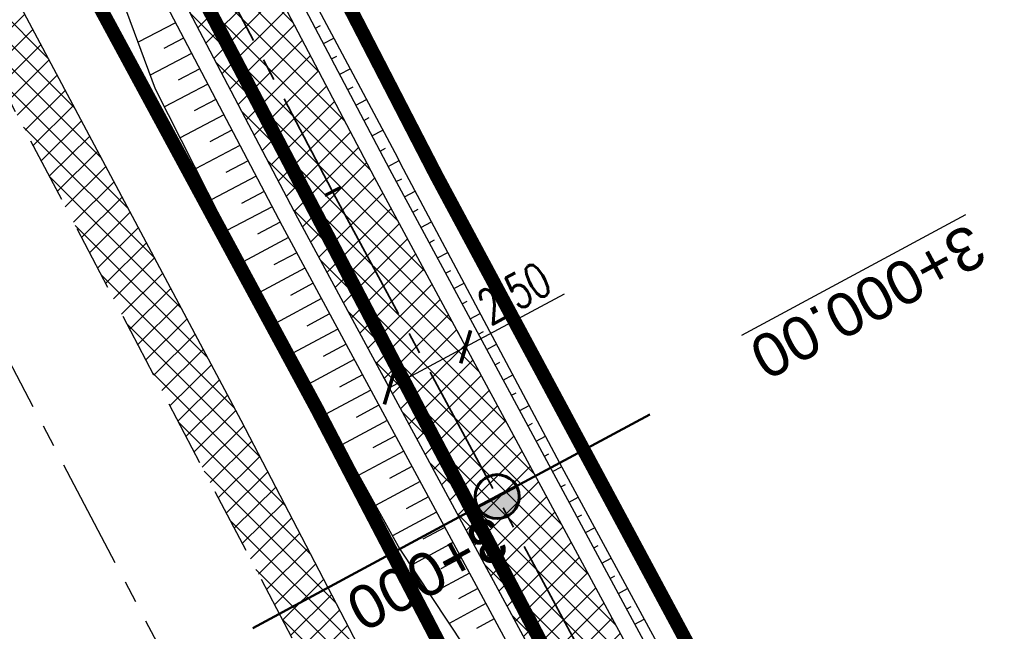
# Model space of a CAD drawing. Header units: metres. Extents: x 7529682 to 7533711, y 5721195 to 5727842.
# Tile 44 of 232: x 7531101 to 7531129, y 5725145 to 5725163. Entities that reach past the tile are written whole.
import ezdxf

# ---------------------------------------------------------------- set-up
doc = ezdxf.new("R2010")
doc.units = ezdxf.units.M
doc.header["$PDMODE"] = 1
doc.header["$PDSIZE"] = 0.3
for name, pattern in [('817-dzialki-09-05-04$0$HIDDEN', [0.375, 0.25, -0.125]), ('ACAD_ISO05W100', [33, 24, -3, 0, -3, 0, -3]), ('CENTER', [50.800000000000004, 31.75, -6.35, 6.35, -6.35]), ('CENTER2', [28.575000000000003, 19.05, -3.175, 3.175, -3.175]), ('HIDDEN', [9.524999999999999, 6.35, -3.175])]:
    doc.linetypes.add(name, pattern=pattern)
for name, color, linetype in [('C-DROGI-SYTUACJA', 7, 'Continuous'), ('C-DROGI-SYTUACJA-ETYKIETY', 7, 'Continuous'), ('D-hatch-pobocza', 131, 'Continuous'), ('D-pobocza', 60, 'Continuous'), ('D-rowy', 160, 'Continuous'), ('D-skarpa', 2, 'Continuous'), ('D-skarpa-kreskowanie', 2, 'Continuous'), ('D-wymiary', 1, 'Continuous')]:
    doc.layers.add(name, color=color, linetype=linetype)
for name, color, linetype, lineweight, true_color in [('D-hatch-ciag-pieszo-rowerowy', 7, 'Continuous', 13, 0xff9f80), ('D-LR-etap-III', 7, '817-dzialki-09-05-04$0$HIDDEN', 50, 0x00008f), ('D-przekroje-pop', 7, 'Continuous', 50, 0x000099)]:
    doc.layers.add(name, color=color, linetype=linetype, lineweight=lineweight, true_color=true_color)
for name, color, linetype, lineweight in [('D-krawędzie', 3, 'Continuous', 30), ('D-obrzeża', 2, 'Continuous', 30), ('D-oś', 10, 'CENTER', 30), ('D-pas-drogowy', 7, 'ACAD_ISO05W100', 50)]:
    doc.layers.add(name, color=color, linetype=linetype, lineweight=lineweight)
doc.layers.add('poprzeczki', color=7, linetype='Continuous', true_color=0x0000c7)
doc.styles.add('DIMTEXT', font='simplex.shx', dxfattribs={"width": 0.7})
doc.styles.get("Standard").update_dxf_attribs({"font": 'arial.ttf'})
doc.dimstyles.new('500', dxfattribs={"dimtxt": 1, "dimasz": 0.6999999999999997, "dimexe": 0.2, "dimexo": 0.5, "dimgap": 0.2, "dimtad": 1, "dimrnd": 0.005, "dimzin": 0, "dimdsep": 46, "dimtxsty": 'DIMTEXT', "dimblk": 'ARCHTICK', "dimcen": 0, "dimclrd": 256, "dimclre": 256, "dimclrt": 2, "dimadec": 5, "dimazin": 0, "dimtfac": 1, "dimtofl": 0, "dimtmove": 0, "dimatfit": 3, "dimfxl": 1, "dimtolj": 1, "dimtzin": 0, "dimlwd": -1, "dimlwe": -1, "dimarcsym": 0})
pattern_1 = [(45, (0, 0), (-0.3367596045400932, 0.3367596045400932), []), (135, (0, 0), (-0.3367596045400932, -0.3367596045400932), [])]

# ---------------------------------------------------------------- blocks, each defined once
blk = doc.blocks.new('_ArchTick')
at = {"color": 0, "linetype": 'ByBlock', "const_width": 0.15}
blk.add_lwpolyline([(-0.5, -0.5), (0.5, 0.5)], dxfattribs=at)
blk = doc.blocks.new('*D100')
at = {"layer": 'D-wymiary', "linetype": 'ByBlock', "transparency": 16777216}
for p, q in [((7531113.860424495, 5725153.518513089), (7531116.706695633, 5725155.052522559)), ((7531113.623206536, 5725153.95865811), (7531113.765537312, 5725153.694571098)), ((7531111.659816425, 5725152.332486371), (7531113.860424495, 5725153.518513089)), ((7531111.422598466, 5725152.772631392), (7531111.564929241, 5725152.50854438))]:
    blk.add_line(p, q, dxfattribs=at)
at = {"layer": 'Defpoints', "color": 0, "linetype": 'ByBlock', "transparency": 16777216}
for p in [(7531113.860424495, 5725153.518513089), (7531113.860424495, 5725153.518513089), (7531111.659816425, 5725152.332486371)]:
    blk.add_point(p, dxfattribs=at)
at = {"layer": 'D-wymiary', "linetype": 'ByBlock', "transparency": 16777216, "xscale": 0.6999999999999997, "yscale": 0.6999999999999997, "zscale": 0.6999999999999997}
for p, rotation in [((7531113.860424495, 5725153.518513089), 28.3226290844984), ((7531111.659816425, 5725152.332486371), 208.3226290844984)]:
    blk.add_blockref('_ArchTick', p, dxfattribs=dict(at, rotation=rotation))
at = {"layer": 'D-wymiary', "color": 2, "linetype": 'ByBlock', "transparency": 16777216, "insert": (7531115.259556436, 5725155.067773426), "char_height": 1, "attachment_point": 5, "rotation": 28.3226290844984, "style": 'DIMTEXT'}
blk.add_mtext('\\A1;2.50', dxfattribs=at)
blk = doc.blocks.new('kilometraz')
at = {"linetype": 'ByBlock', "lineweight": -2}
blk.add_hatch(color=0, dxfattribs=at).paths.add_polyline_path([(0, -0.28125, 0.4142135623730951), (0.28125, 0, 0.4142135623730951), (0, 0.28125)])
at = {"color": 0, "linetype": 'ByBlock', "lineweight": -2}
blk.add_line((0, 0.28125), (0, -0.28125), dxfattribs=at)
blk.add_circle((0, 0), 0.28125, dxfattribs=at)
blk = doc.blocks.new('AeccTickLine')
at = {"color": 0, "linetype": 'ByBlock', "lineweight": -2}
blk.add_line((0, 1), (-3.673819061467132e-16, -1), dxfattribs=at)

msp = doc.modelspace()

# ---------------------------------------------------------------- hatches: boundary and pattern name
at = {"layer": 'D-hatch-ciag-pieszo-rowerowy'}
h = msp.add_hatch(dxfattribs=at)
h.set_pattern_fill('ANSI37', color=256, scale=0.15, style=0)
h.set_pattern_definition(pattern_1)
h.paths.add_polyline_path([(7531088.489882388, 5725201.739558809), (7531081.736511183, 5725214.57620248), (7531080.589703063, 5725214.071305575), (7531087.383313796, 5725201.158175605), (7531110.121662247, 5725157.821038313), (7531118.164896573, 5725142.89718586), (7531119.253251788, 5725143.512415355), (7531111.228553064, 5725158.401807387)])
h.paths.add_polyline_path([(7531087.383313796, 5725201.158175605), (7531080.589703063, 5725214.071305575), (7531079.442894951, 5725213.566408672), (7531086.276745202, 5725200.576792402), (7531109.014771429, 5725157.240269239), (7531117.076540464, 5725142.281955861), (7531118.164896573, 5725142.89718586), (7531110.121662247, 5725157.821038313)])
at = {"layer": 'D-hatch-pobocza'}
h = msp.add_hatch(dxfattribs=at)
h.set_pattern_fill('ANSI37', color=256, scale=0.15, style=0)
h.set_pattern_definition(pattern_1)
h.paths.add_polyline_path([(7531057.009999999, 5725246.72), (7531044.19, 5725271.11), (7531030.969999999, 5725296.42), (7531019.37, 5725318.31), (7531007.54, 5725340.71), (7530994.469999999, 5725365.47), (7530982.58, 5725387.65), (7530971.809999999, 5725408.22), (7530959.96, 5725430.76), (7530944.54, 5725460.14), (7530935.92, 5725477.07), (7530923.099999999, 5725500.31), (7530908, 5725529.49), (7530889.658288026, 5725563.375066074), (7530889.585888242, 5725561.256865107), (7530918.171722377, 5725507.178125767), (7530950.162943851, 5725446.305402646), (7530993.419108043, 5725364.264712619), (7531022.766433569, 5725308.719304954), (7531053.80955549, 5725249.872416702), (7531081.165622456, 5725197.874670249), (7531103.902359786, 5725154.540603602), (7531128.123220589, 5725108.448161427), (7531149.321390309, 5725068.209396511), (7531151.44, 5725067.36), (7531152.004139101, 5725067.286014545), (7531141.2, 5725086.69), (7531129.87, 5725108.78), (7531118.46, 5725130.11), (7531107.389999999, 5725151.39), (7531095.36, 5725174.01), (7531083.61, 5725196.49), (7531071.559999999, 5725218.8)])

# ---------------------------------------------------------------- linework, layer by layer
at = {"layer": 'C-DROGI-SYTUACJA', "color": 10, "linetype": 'CENTER2', "lineweight": 35, "ltscale": 0.2}
msp.add_lwpolyline([(7531035.213067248, 5725301.103738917), (7531059.943841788, 5725254.222853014, -0.00440054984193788), (7531062.366458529, 5725249.530815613), (7531071.708538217, 5725231.039993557, 0.004122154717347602), (7531073.975449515, 5725226.643517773), (7531073.975449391, 5725226.643518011), (7531087.383313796, 5725201.158175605), (7531110.121662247, 5725157.821038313), (7531131.457307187, 5725118.233727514, -0.008978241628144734), (7531136.397298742, 5725108.660093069), (7531146.082702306, 5725089.032917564, 0.07525174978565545), (7531151.216595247, 5725081.66595927), (7531154.313313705, 5725078.4002911, -0.06893621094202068), (7531156.868938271, 5725074.829562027)], format="xyb", dxfattribs=at)
at = {"layer": 'D-krawędzie', "linetype": 'HIDDEN', "ltscale": 0.3, "flags": 128}
msp.add_lwpolyline([(7530572.009999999, 5726166.06), (7530620.380949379, 5726072.761487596), (7530641.555222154, 5726032.007915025), (7530660.960861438, 5725995.070069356), (7530689.128213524, 5725941.540167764), (7530707.335918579, 5725907.031820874), (7530725.255781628, 5725873.092686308), (7530743.969545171, 5725837.653904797), (7530770.526708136, 5725787.119408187), (7530787.864146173, 5725754.266918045), (7530809.897571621, 5725712.541613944), (7530824.739035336, 5725684.389287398), (7530840.856259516, 5725653.693092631), (7530860.675070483, 5725616.154465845), (7530865.283000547, 5725607.394015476), (7530878.050274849, 5725583.079962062), (7530918.171722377, 5725507.178125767), (7530950.162943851, 5725446.305402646), (7530993.419108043, 5725364.264712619), (7531022.766433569, 5725308.719304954), (7531053.80955549, 5725249.872416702), (7531081.165622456, 5725197.874670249), (7531103.902359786, 5725154.540603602), (7531128.123220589, 5725108.448161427), (7531149.3, 5725068.249999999), (7531167.380094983, 5725033.766927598), (7531197.164745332, 5724976.987689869), (7531228.151004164, 5724918.034426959), (7531253.152837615, 5724870.491119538), (7531286.7961686, 5724806.653565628), (7531306.739858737, 5724768.664832), (7531335.094443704, 5724714.652299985), (7531357.3191504, 5724672.438740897), (7531373.644908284, 5724641.454376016), (7531392.161870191, 5724605.998675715), (7531418.480331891, 5724555.852756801), (7531439.726902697, 5724515.582472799), (7531468.399107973, 5724461.077223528), (7531491.782023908, 5724416.527754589), (7531531.990296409, 5724339.832565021), (7531557.226635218, 5724291.658956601), (7531569.851546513, 5724267.577443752), (7531591.375556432, 5724226.547822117), (7531610.003879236, 5724191.103071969), (7531616.882991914, 5724177.998849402), (7531629.984986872, 5724153.025496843), (7531641.006768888, 5724132.021778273), (7531664.906257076, 5724087.616922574), (7531677.64401952, 5724064.785715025), (7531683.112433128, 5724054.988140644), (7531686.752875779, 5724048.180044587), (7531695.447538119, 5724031.696667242), (7531703.748818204, 5724015.917210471), (7531709.214143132, 5724005.513965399), (7531719.388607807, 5723986.14687362), (7531726.295217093, 5723973.000144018), (7531732.740794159, 5723960.735633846), (7531735.13, 5723956.19)], dxfattribs=at)
at = {"layer": 'D-LR-etap-III', "ltscale": 10, "flags": 128}
msp.add_lwpolyline([(7531750.474471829, 5723895.103125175, 0.4, 0.4, 0), (7531750.505, 5723895.13, 0.4, 0.4, 0), (7531682.71, 5724022.92, 0.4, 0.4, 0), (7531619.177023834, 5724147.203692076, 0.4, 0.4, 0), (7531592.308960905, 5724198.48863389, 0.4, 0.4, 0), (7531553.263875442, 5724272.918564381, 0.4, 0.4, 0), (7531504.019999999, 5724366.79, 0.4, 0.4, 0), (7531482.09, 5724407.62, 0.4, 0.4, 0), (7531412.350402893, 5724541.182759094, 0.4, 0.4, 0), (7531388.463669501, 5724586.929768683, 0.4, 0.4, 0), (7531345.12, 5724669.94, 0.4, 0.4, 0), (7531127.66, 5725081.67, 0.4, 0.4, 0), (7531059.253139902, 5725211.040795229, 0.4, 0.4, 0), (7531008.007244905, 5725307.953830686, 0.4, 0.4, 0), (7530964.181635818, 5725390.835555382, 0.4, 0.4, 0), (7530914.557354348, 5725484.683561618, 0.4, 0.4, 0), (7530865.243241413, 5725577.493975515, 0.4, 0.4, 0), (7530840.085257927, 5725624.058651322, 0.4, 0.4, 0), (7530802.559525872, 5725694.924584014, 0.4, 0.4, 0), (7530755.54, 5725787.51, 0.4, 0.4, 0), (7530708.717810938, 5725876.303221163, 0.4, 0.4, 0), (7530695.12, 5725902.09, 0.4, 0.4, 0), (7530642.91397006, 5726001.07839487, 0.4, 0.4, 0), (7530634.934723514, 5726016.146615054, 0.4, 0.4, 0), (7530610.820000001, 5726061.929999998, 0.4, 0.4, 0), (7530610.820000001, 5726061.929999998, 0.4, 0.4, 0), (7530607.21, 5726063.51, 0.4, 0.4, 0), (7530597.42, 5726080.68, 0.4, 0.4, 0), (7530591.16, 5726088.44, 0.4, 0.4, 0), (7530581.28, 5726107.21, 0.4, 0.4, 0), (7530571.29, 5726130.56, 0.4, 0.4, 0), (7530549.554994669, 5726171.527317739, 0.4, 0.4, 0), (7530531.014309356, 5726206.473807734, 0.4, 0.4, 0), (7530516.461208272, 5726236.016618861, 0.4, 0.4, 0), (7530500.798929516, 5726266.141265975, 0.4, 0.4, 0), (7530491.349999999, 5726283.94, 0.4, 0.4, 0), (7530482.4, 5726303.41, 0.4, 0.4, 0), (7530482.4, 5726303.41, 0.4, 0.4, 0), (7530450.41, 5726357.28, 0.4, 0.4, 0), (7530397.759396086, 5726458.499907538, 0.4, 0.4, 0), (7530334.707815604, 5726583.664702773, 0.4, 0.4, 0), (7530303.939274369, 5726645.167943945, 0.4, 0.4, 0), (7530300.509779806, 5726651.777515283, 0.4, 0.4, 0), (7530289.213532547, 5726671.966724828, 0.4, 0.4, 0), (7530281.54, 5726685.57, 0.4, 0.4, 0), (7530261.37085633, 5726724.163374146, 0.4, 0.4, 0), (7530254.03, 5726738.21, 0.4, 0.4, 0), (7530197.219999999, 5726845.06, 0.4, 0.4, 0), (7530194.71, 5726849.15, 0.4, 0.4, 0), (7530195.92, 5726850.75, 0.4, 0.4, 0), (7530170.546669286, 5726892.961489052, 0.4, 0.4, 0), (7530143.174718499, 5726945.065838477, 0.4, 0.4, 0), (7530105.059999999, 5727018.32, 0.4, 0.4, 0), (7530100.059999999, 5727027.16, 0.4, 0.4, 0), (7530062.318670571, 5727099.625398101, 0.4, 0.4, 0), (7530015.378537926, 5727189.420463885, 0.4, 0.4, 0), (7529983.207960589, 5727250.206596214, 0.4, 0.4, 0), (7529953.284293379, 5727306.74720398, 0.4, 0.4, 0), (7529900.67053443, 5727406.15903814, 0.4, 0.4, 0), (7529890.630239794, 5727425.131178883, 0.4, 0.4, 0), (7529875.155383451, 5727454.426350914, 0.4, 0.4, 0), (7529857.560096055, 5727487.787346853, 0.4, 0.4, 0), (7529835.194401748, 5727530.19312405, 0.4, 0.4, 0), (7529811.740544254, 5727574.662079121, 0.4, 0.4, 0), (7529792.101859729, 5727611.922638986, 0.4, 0.4, 0), (7529768.066117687, 5727657.469613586, 0.4, 0.4, 0), (7529755.210566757, 5727682.131373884, 0.4, 0.4, 0), (7529753.309999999, 5727681.13, 0.4, 0.4, 0), (7529739.21, 5727707.77, 0.4, 0.4, 0), (7529735.394745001, 5727711.251990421, 0.4, 0.4, 0), (7529725.42, 5727730.2, 0.4, 0.4, 0), (7529723.55, 5727729.88, 0.4, 0.4, 0), (7529695.566668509, 5727782.932080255, 0.4, 0.4, 0), (7529717.67971874, 5727794.024357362, 0.4, 0.4, 0), (7529736.274870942, 5727758.647400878, 0.4, 0.4, 0), (7529736.274870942, 5727758.647400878, 0.4, 0.4, 0), (7529744.511003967, 5727750.406106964, 0.4, 0.4, 0), (7529744.511003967, 5727750.406106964, 0.4, 0.4, 0), (7529750.282568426, 5727738.549848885, 0.4, 0.4, 0), (7529777.108510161, 5727687.569424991, 0.4, 0.4, 0), (7529796.51537536, 5727651.329932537, 0.4, 0.4, 0), (7529814.937945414, 5727616.793170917, 0.4, 0.4, 0), (7529839.006722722, 5727572.303976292, 0.4, 0.4, 0), (7529860.617626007, 5727532.509108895, 0.4, 0.4, 0), (7529882.348967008, 5727491.504261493, 0.4, 0.4, 0), (7529904.865139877, 5727449.096370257, 0.4, 0.4, 0), (7529920.747384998, 5727418.884773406, 0.4, 0.4, 0), (7529946.676504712, 5727368.547487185, 0.4, 0.4, 0), (7529972.024701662, 5727320.573310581, 0.4, 0.4, 0), (7529987.740014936, 5727290.153392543, 0.4, 0.4, 0), (7529996.497385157, 5727273.661630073, 0.4, 0.4, 0), (7530017.541471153, 5727234.202689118, 0.4, 0.4, 0), (7530033.053657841, 5727204.864166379, 0.4, 0.4, 0), (7530051.622983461, 5727170.222745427, 0.4, 0.4, 0), (7530069.276612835, 5727137.015751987, 0.4, 0.4, 0), (7530089.385386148, 5727097.533639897, 0.4, 0.4, 0), (7530109.712512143, 5727060.746615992, 0.4, 0.4, 0), (7530136.769722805, 5727011.640131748, 0.4, 0.4, 0), (7530162.446686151, 5726962.743777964, 0.4, 0.4, 0), (7530187.674104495, 5726916.992101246, 0.4, 0.4, 0), (7530207.820739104, 5726879.335323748, 0.4, 0.4, 0), (7530230.625609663, 5726834.518686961, 0.4, 0.4, 0), (7530262.288093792, 5726776.61832811, 0.4, 0.4, 0), (7530277.509672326, 5726760.213143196, 0.4, 0.4, 0), (7530286.036865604, 5726744.106684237, 0.4, 0.4, 0), (7530288.097472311, 5726735.884066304, 0.4, 0.4, 0), (7530290.393870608, 5726725.046963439, 0.4, 0.4, 0), (7530296.17664807, 5726713.582980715, 0.4, 0.4, 0), (7530302.726195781, 5726701.18226779, 0.4, 0.4, 0), (7530325.685047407, 5726657.466383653, 0.4, 0.4, 0), (7530343.243978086, 5726623.648592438, 0.4, 0.4, 0), (7530360.229820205, 5726591.746871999, 0.4, 0.4, 0), (7530383.20855044, 5726548.059469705, 0.4, 0.4, 0), (7530406.017875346, 5726503.605514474, 0.4, 0.4, 0), (7530427.464919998, 5726462.620289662, 0.4, 0.4, 0), (7530447.9278544, 5726424.388014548, 0.4, 0.4, 0), (7530471.126878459, 5726379.920667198, 0.4, 0.4, 0), (7530490.501003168, 5726343.033350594, 0.4, 0.4, 0), (7530509.499458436, 5726306.733076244, 0.4, 0.4, 0), (7530529.890269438, 5726267.244072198, 0.4, 0.4, 0), (7530543.852446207, 5726238.990319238, 0.4, 0.4, 0), (7530554.808897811, 5726218.943990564, 0.4, 0.4, 0), (7530559.027108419, 5726212.223286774, 0.4, 0.4, 0), (7530563.060988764, 5726206.409670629, 0.4, 0.4, 0), (7530566.93354971, 5726200.463543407, 0.4, 0.4, 0), (7530569.771022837, 5726194.901501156, 0.4, 0.4, 0), (7530571.47319415, 5726191.282350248, 0.4, 0.4, 0), (7530572.839142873, 5726188.024533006, 0.4, 0.4, 0), (7530575.295071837, 5726182.034664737, 0.4, 0.4, 0), (7530579.736851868, 5726173.306070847, 0.4, 0.4, 0), (7530583.3, 5726167.41, 0.4, 0.4, 0), (7530593.4, 5726163.33, 0.4, 0.4, 0), (7530598.618375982, 5726155.264489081, 0.4, 0.4, 0), (7530608.258304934, 5726140.497132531, 0.4, 0.4, 0), (7530603.269999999, 5726136.83, 0.4, 0.4, 0), (7530606.53, 5726131.84, 0.4, 0.4, 0), (7530604.239057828, 5726124.21679044, 0.4, 0.4, 0), (7530605.847136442, 5726121.630127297, 0.4, 0.4, 0), (7530608.971611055, 5726116.164124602, 0.4, 0.4, 0), (7530618.114293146, 5726097.791111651, 0.4, 0.4, 0), (7530651.213125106, 5726034.959524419, 0.4, 0.4, 0), (7530670.243741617, 5725998.61095082, 0.4, 0.4, 0), (7530698.075474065, 5725945.952624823, 0.4, 0.4, 0), (7530716.505955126, 5725911.3051464, 0.4, 0.4, 0), (7530735.223454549, 5725875.667401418, 0.4, 0.4, 0), (7530752.504235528, 5725842.154920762, 0.4, 0.4, 0), (7530778.310652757, 5725793.501254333, 0.4, 0.4, 0), (7530797.499961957, 5725756.381811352, 0.4, 0.4, 0), (7530812.518974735, 5725728.28874362, 0.4, 0.4, 0), (7530820.039295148, 5725713.160404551, 0.4, 0.4, 0), (7530822.422446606, 5725710.193574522, 0.4, 0.4, 0), (7530833.154893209, 5725688.800634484, 0.4, 0.4, 0), (7530849.629354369, 5725656.158601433, 0.4, 0.4, 0), (7530867.98290276, 5725621.963939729, 0.4, 0.4, 0), (7530872.629809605, 5725612.88760475, 0.4, 0.4, 0), (7530880.354488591, 5725597.594500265, 0.4, 0.4, 0), (7530883.839446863, 5725593.389159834, 0.4, 0.4, 0), (7530891.782113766, 5725587.763349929, 0.4, 0.4, 0), (7530895.038670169, 5725584.280746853, 0.4, 0.4, 0), (7530897.033644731, 5725580.941110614, 0.4, 0.4, 0), (7530900.951646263, 5725579.945856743, 0.4, 0.4, 0), (7530904.80970798, 5725571.977328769, 0.4, 0.4, 0), (7530903.682362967, 5725568.566434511, 0.4, 0.4, 0), (7530908.900614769, 5725558.844845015, 0.4, 0.4, 0), (7530910.252030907, 5725545.671606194, 0.4, 0.4, 0), (7530912.872986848, 5725538.645543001, 0.4, 0.4, 0), (7530945.278171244, 5725478.464284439, 0.4, 0.4, 0), (7530959.692318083, 5725450.24628822, 0.4, 0.4, 0), (7531002.82670893, 5725368.192370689, 0.4, 0.4, 0), (7531044.703532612, 5725290.314293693, 0.4, 0.4, 0), (7531064.098839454, 5725253.212562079, 0.4, 0.4, 0), (7531083.010253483, 5725216.677517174, 0.4, 0.4, 0), (7531113.013137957, 5725158.465613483, 0.4, 0.4, 0), (7531137.364304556, 5725113.07076138, 0.4, 0.4, 0), (7531150.830830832, 5725086.711759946, 0.4, 0.4, 0), (7531159.745663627, 5725076.640848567, 0.4, 0.4, 0), (7531166.309999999, 5725074.58, 0.4, 0.4, 0), (7531172.29, 5725062.58, 0.4, 0.4, 0), (7531170.589828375, 5725055.605912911, 0.4, 0.4, 0), (7531173.732823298, 5725044.080706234, 0.4, 0.4, 0), (7531215.342008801, 5724964.859648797, 0.4, 0.4, 0), (7531238.054496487, 5724921.684649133, 0.4, 0.4, 0), (7531262.389821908, 5724875.282876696, 0.4, 0.4, 0), (7531295.587160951, 5724811.265731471, 0.4, 0.4, 0), (7531348.487908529, 5724712.362812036, 0.4, 0.4, 0), (7531363.740817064, 5724682.68394264, 0.4, 0.4, 0), (7531366.986905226, 5724675.865317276, 0.4, 0.4, 0), (7531382.541261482, 5724646.110625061, 0.4, 0.4, 0), (7531401.299165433, 5724610.874551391, 0.4, 0.4, 0), (7531428.964837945, 5724558.862274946, 0.4, 0.4, 0), (7531449.111202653, 5724520.397801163, 0.4, 0.4, 0), (7531477.292992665, 5724465.831467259, 0.4, 0.4, 0), (7531500.996290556, 5724421.112506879, 0.4, 0.4, 0), (7531512.121834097, 5724400.549045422, 0.4, 0.4, 0), (7531513.78163794, 5724396.757451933, 0.4, 0.4, 0), (7531526.32, 5724379.39, 0.4, 0.4, 0), (7531566.783642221, 5724302.73628205, 0.4, 0.4, 0), (7531578.579156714, 5724282.774819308, 0.4, 0.4, 0), (7531584.232619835, 5724273.111246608, 0.4, 0.4, 0), (7531590.109283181, 5724263.508189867, 0.4, 0.4, 0), (7531593.027899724, 5724258.771479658, 0.4, 0.4, 0), (7531595.711841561, 5724254.226824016, 0.4, 0.4, 0), (7531601.659976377, 5724243.898197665, 0.4, 0.4, 0), (7531606.097733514, 5724235.986407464, 0.4, 0.4, 0), (7531609.382207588, 5724230.799061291, 0.4, 0.4, 0), (7531611.580260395, 5724227.671180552, 0.4, 0.4, 0), (7531612.707802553, 5724225.86410867, 0.4, 0.4, 0), (7531618.665224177, 5724214.480919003, 0.4, 0.4, 0), (7531619.885522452, 5724212.333950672, 0.4, 0.4, 0), (7531620.931818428, 5724210.787064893, 0.4, 0.4, 0), (7531623.518605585, 5724207.111542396, 0.4, 0.4, 0), (7531626.143926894, 5724203.61306897, 0.4, 0.4, 0), (7531632.022984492, 5724196.485954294, 0.4, 0.4, 0), (7531653.949089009, 5724152.617641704, 0.4, 0.4, 0), (7531656.750690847, 5724143.103797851, 0.4, 0.4, 0), (7531659.61440691, 5724133.254504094, 0.4, 0.4, 0), (7531661.627147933, 5724128.646047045, 0.4, 0.4, 0.01093811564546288), (7531674.314987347, 5724101.43546424, 0.4, 0.4, 0), (7531685.137626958, 5724081.408252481, 0.4, 0.4, 0), (7531692.159945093, 5724066.277333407, 0.4, 0.4, 0), (7531699.662164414, 5724051.388120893, 0.4, 0.4, 0), (7531704.480624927, 5724040.808561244, 0.4, 0.4, 0), (7531704.480624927, 5724040.808561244, 0.4, 0.4, 0), (7531704.401251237, 5724037.368913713, 0.4, 0.4, 0), (7531720.383609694, 5724003.441317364, 0.4, 0.4, 0), (7531728.79890528, 5723986.206298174, 0.4, 0.4, 0), (7531733.237926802, 5723977.192631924, 0.4, 0.4, 0), (7531736.750027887, 5723969.505210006, 0.4, 0.4, 0), (7531737.336143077, 5723968.518916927, 0.4, 0.4, 0), (7531738.285051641, 5723967.699360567, 0.4, 0.4, 0), (7531742.180915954, 5723962.346428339, 0.4, 0.4, 0), (7531744.286141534, 5723958.615526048, 0.4, 0.4, 0), (7531755.393260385, 5723944.192617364, 0.4, 0.4, 0), (7531758.69, 5723936.76, 0.4, 0.4, 0), (7531780.08, 5723929.25, 0.4, 0.4, 0), (7531792.611989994, 5723906.337708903, 0.4, 0.4, 0), (7531792.611989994, 5723906.337708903, 0.4, 0.4, 0), (7531756.962094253, 5723883.055323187, 0.4, 0.4, 0), (7531750.46, 5723895.130000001, 0.4, 0.4, 0), (7531750.46, 5723895.130000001, 0, 0, 0)], format="xyseb", dxfattribs=at)
at = {"layer": 'D-obrzeża'}
for points in [[(7531157.820350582, 5725075.705429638, 0.06860366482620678), (7531155.433696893, 5725079.035412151), (7531152.261569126, 5725082.380603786, -0.07521737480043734), (7531147.129491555, 5725089.743883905), (7531137.494820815, 5725109.261525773, 0.00894453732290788), (7531132.572709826, 5725118.798885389), (7531111.228553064, 5725158.401807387), (7531088.489882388, 5725201.739558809), (7531075.086492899, 5725227.216395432, -0.00412215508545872), (7531072.81958177, 5725231.612870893), (7531063.477188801, 5725250.10431303, 0.004400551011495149), (7531061.054571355, 5725254.796351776), (7531036.313724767, 5725301.696330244, 0.00422807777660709)], [(7531034.112408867, 5725300.511149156), (7531058.833112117, 5725253.649354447, -0.004400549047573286), (7531061.255728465, 5725248.957317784), (7531070.597494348, 5725230.467116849, 0.004122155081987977), (7531072.864405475, 5725226.070641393), (7531086.276745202, 5725200.576792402), (7531109.014771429, 5725157.240269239), (7531130.341235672, 5725117.66980598, -0.009011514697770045), (7531135.298873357, 5725108.060358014), (7531145.035806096, 5725088.322043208, 0.07528570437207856), (7531150.171491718, 5725080.951451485), (7531153.382484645, 5725077.565274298, -0.06860366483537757), (7531155.769138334, 5725074.235291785), (7531156.913255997, 5725072.063506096)]]:
    msp.add_lwpolyline(points, format="xyb", dxfattribs=at)
at = {"layer": 'D-oś', "ltscale": 0.1}
msp.add_lwpolyline([(7531488.682972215, 5724414.901138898), (7531465.30154836, 5724459.447768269), (7531436.630334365, 5724513.951133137), (7531415.382990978, 5724554.222881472), (7531389.061122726, 5724604.375291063), (7531370.54547166, 5724639.828481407), (7531354.22214964, 5724670.808223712), (7531331.99647235, 5724713.023626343), (7531303.640952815, 5724767.037938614), (7531283.698553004, 5724805.024214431), (7531250.055061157, 5724868.862076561), (7531225.052886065, 5724916.406033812), (7531194.065303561, 5724975.361817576), (7531164.280332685, 5725032.141666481), (7531146.201824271, 5725066.621712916), (7531125.025790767, 5725106.818458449), (7531100.803065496, 5725152.914450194), (7531078.067230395, 5725196.24679728), (7531050.712974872, 5725248.241100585), (7531019.671816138, 5725307.084268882), (7530990.323090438, 5725362.632329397), (7530947.065833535, 5725444.675091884), (7530915.075467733, 5725505.546186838), (7530874.953735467, 5725581.448561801)], dxfattribs=at)
at = {"layer": 'D-pas-drogowy', "ltscale": 0.2, "flags": 128}
msp.add_lwpolyline([(7531633.018560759, 5724182.834272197, 0.4, 0.4, 0), (7531617.558899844, 5724211.608162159, 0.4, 0.4, 0), (7531566.783642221, 5724302.73628205, 0.4, 0.4, 0), (7531538.419082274, 5724356.469679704, 0.4, 0.4, 0), (7531526.32, 5724379.39, 0.4, 0.4, 0), (7531516.102085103, 5724393.607319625, 0.4, 0.4, 0.001485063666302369), (7531513.78037409, 5724396.837773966, 0.4, 0.4, 0), (7531501.87, 5724413.41, 0.4, 0.4, 0), (7531474.926107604, 5724464.507896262, 0.4, 0.4, 0), (7531446.200436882, 5724518.992313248, 0.4, 0.4, 0), (7531424.962185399, 5724559.262257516, 0.4, 0.4, 0), (7531398.444460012, 5724609.565801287, 0.4, 0.4, 0), (7531379.647455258, 5724645.216004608, 0.4, 0.4, 0), (7531365.23, 5724672.56, 0.4, 0.4, 0), (7531341.305752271, 5724717.915356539, 0.4, 0.4, 0), (7531312.899996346, 5724771.788898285, 0.4, 0.4, 0), (7531292.590923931, 5724810.306502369, 0.4, 0.4, 0), (7531259.391619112, 5724873.271351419, 0.4, 0.4, 0), (7531233.740401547, 5724921.922582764, 0.4, 0.4, 0), (7531203.072738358, 5724980.092044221, 0.4, 0.4, 0), (7531173.471398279, 5725036.225177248, 0.4, 0.4, 0), (7531168.269999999, 5725046.09, 0.4, 0.4, 0), (7531172.29, 5725062.58, 0.4, 0.4, 0), (7531166.309999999, 5725074.58, 0.4, 0.4, 0), (7531150.32, 5725079.6, 0.4, 0.4, 0), (7531141.5, 5725096.43, 0.4, 0.4, 0), (7531109.311735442, 5725157.814415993, 0.4, 0.4, 0), (7531086.641300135, 5725201.047918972, 0.4, 0.4, 0), (7531059.198258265, 5725253.383662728, 0.4, 0.4, 0), (7531028.206828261, 5725312.48946212, 0.4, 0.4, 0), (7530999.104694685, 5725367.990143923, 0.4, 0.4, 0), (7530956.247527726, 5725449.724815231, 0.4, 0.4, 0), (7530924.397774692, 5725510.463768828, 0.4, 0.4, 0), (7530897.509999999, 5725561.74, 0.4, 0.4, 0), (7530894.46, 5725566.14, 0.4, 0.4, 0), (7530892.16, 5725570.49, 0.4, 0.4, 0), (7530869.362688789, 5725613.307018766, 0.4, 0.4, 0), (7530861.693971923, 5725627.704613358, 0.4, 0.4, 0), (7530852.74, 5725644.52, 0.4, 0.4, 0), (7530831.509999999, 5725684.2, 0.4, 0.4, 0), (7530811.13, 5725722.52, 0.4, 0.4, 0), (7530792.3476413, 5725757.940652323, 0.4, 0.4, 0), (7530768.03, 5725803.8, 0.4, 0.4, 0), (7530748.768542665, 5725840.178507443, 0.4, 0.4, 0), (7530727.7, 5725879.97, 0.4, 0.4, 0), (7530712.0981582, 5725909.54523909, 0.4, 0.4, 0), (7530693.644105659, 5725944.645156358, 0.4, 0.4, 0), (7530665.702224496, 5725997.538976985, 0.4, 0.4, 0), (7530641.759999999, 5726042.88, 0.4, 0.4, 0), (7530616.5, 5726091.48, 0.4, 0.4, 0), (7530604.628439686, 5726114.319880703, 0.4, 0.4, -0.007762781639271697), (7530602.5, 5726118.43, 0.4, 0.4, 0), (7530603.992037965, 5726123.394821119, 0.4, 0.4, 0), (7530606.53, 5726131.84, 0.4, 0.4, 0), (7530603.269999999, 5726136.83, 0.4, 0.4, 0), (7530593.775620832, 5726151.368713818, 0.4, 0.4, 0), (7530590.202637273, 5726156.84001263, 0.4, 0.4, 0), (7530583.3, 5726167.41, 0.4, 0.4, 0), (7530580.578343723, 5726170.427567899, 0.4, 0.4, 0), (7530575.849999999, 5726175.67, 0.4, 0.4, 0), (7530569.009999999, 5726186.66, 0.4, 0.4, 0), (7530562.555322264, 5726199.189409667, 0.4, 0.4, 0), (7530555.67, 5726211.39, 0.4, 0.4, 0), (7530548.29, 5726224.23, 0.4, 0.4, 0), (7530540.58, 5726237.71, 0.4, 0.4, 0), (7530532.679999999, 5726252.65, 0.4, 0.4, 0), (7530524.059999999, 5726269.35, 0.4, 0.4, 0), (7530502.82, 5726309.91, 0.4, 0.4, 0), (7530488.83, 5726336.63, 0.4, 0.4, 0), (7530466.03, 5726380.16, 0.4, 0.4, 0), (7530438.469999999, 5726432.77, 0.4, 0.4, 0), (7530424.53, 5726459.09, 0.4, 0.4, 0), (7530401.63, 5726502.97, 0.4, 0.4, 0), (7530383.38, 5726538.06, 0.4, 0.4, 0), (7530353.969999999, 5726593.52, 0.4, 0.4, 0), (7530338.469999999, 5726622.74, 0.4, 0.4, 0), (7530322.009999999, 5726653.88, 0.4, 0.4, 0), (7530297.54, 5726700.33, 0.4, 0.4, 0), (7530287.38, 5726719.6, 0.4, 0.4, 0), (7530285.94993921, 5726722.315508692, 0.4, 0.4, 0), (7530280.259999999, 5726733.12, 0.4, 0.4, 0), (7530266.73, 5726758.74, 0.4, 0.4, 0), (7530260.42, 5726770.47, 0.4, 0.4, 0), (7530253.25, 5726783.82, 0.4, 0.4, 0), (7530244.95, 5726799.33, 0.4, 0.4, 0), (7530239.389999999, 5726808.49, 0.4, 0.4, 0), (7530238.29, 5726807.9, 0.4, 0.4, 0), (7530218.11, 5726850.67, 0.4, 0.4, 0), (7530175.906646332, 5726928.168028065, 0.4, 0.4, 0), (7530096.679999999, 5727076.15, 0.4, 0.4, 0), (7530094.679999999, 5727079.89, 0.4, 0.4, 0), (7530064.59693469, 5727135.522637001, 0.4, 0.4, 0), (7530046.730970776, 5727168.8921561, 0.4, 0.4, 0), (7530025.803045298, 5727208.461374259, 0.4, 0.4, 0), (7530012.846501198, 5727232.979315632, 0.4, 0.4, 0), (7529994.15, 5727268.45, 0.4, 0.4, 0), (7529981.670868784, 5727291.93018666, 0.4, 0.4, 0), (7529949.889999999, 5727351.73, 0.4, 0.4, 0), (7529924.75, 5727399.03, 0.4, 0.4, 0), (7529915.515824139, 5727417.099754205, 0.4, 0.4, 0), (7529885.83, 5727475.19, 0.4, 0.4, 0), (7529862.559999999, 5727519.97, 0.4, 0.4, 0), (7529852.984923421, 5727538.191086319, 0.4, 0.4, 0), (7529836.513084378, 5727569.51130111, 0.4, 0.4, 0), (7529815.36890814, 5727609.140983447, 0.4, 0.4, 0), (7529792.795203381, 5727651.247499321, 0.4, 0.4, 0), (7529774.199114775, 5727685.858348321, 0.4, 0.4, 0), (7529746.966026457, 5727736.059440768, 0.4, 0.4, 0), (7529733.92, 5727757.62, 0.4, 0.4, 0), (7529708.607472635, 5727806.388536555, 0.4, 0.4, 0), (7529688.491967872, 5727796.344621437, 0.4, 0.4, 0), (7529723.55, 5727729.88, 0.4, 0.4, 0), (7529725.42, 5727730.2, 0.4, 0.4, 0), (7529735.38, 5727711.28, 0.4, 0.4, 0), (7529739.21, 5727707.77, 0.4, 0.4, 0), (7529753.309999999, 5727681.13, 0.4, 0.4, 0), (7529755.178396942, 5727682.114424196, 0.4, 0.4, 0), (7529792.101859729, 5727611.922638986, 0.4, 0.4, 0), (7529811.740544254, 5727574.662079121, 0.4, 0.4, 0), (7529835.194401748, 5727530.19312405, 0.4, 0.4, 0), (7529857.560096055, 5727487.787346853, 0.4, 0.4, 0), (7529875.155383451, 5727454.426350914, 0.4, 0.4, 0), (7529890.630239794, 5727425.131178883, 0.4, 0.4, 0), (7529900.67053443, 5727406.15903814, 0.4, 0.4, 0), (7529953.284293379, 5727306.74720398, 0.4, 0.4, 0), (7529983.207960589, 5727250.206596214, 0.4, 0.4, 0), (7530015.378537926, 5727189.420463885, 0.4, 0.4, 0), (7530062.318670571, 5727099.625398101, 0.4, 0.4, 0), (7530100.059999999, 5727027.16, 0.4, 0.4, 0), (7530105.059999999, 5727018.32, 0.4, 0.4, 0), (7530143.174718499, 5726945.065838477, 0.4, 0.4, 0), (7530170.546669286, 5726892.961489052, 0.4, 0.4, 0), (7530195.92, 5726850.75, 0.4, 0.4, 0), (7530194.71, 5726849.15, 0.4, 0.4, 0), (7530197.219999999, 5726845.06, 0.4, 0.4, 0), (7530254.03, 5726738.21, 0.4, 0.4, 0), (7530261.37085633, 5726724.163374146, 0.4, 0.4, 0), (7530281.54, 5726685.57, 0.4, 0.4, 0), (7530289.213532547, 5726671.966724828, 0.4, 0.4, 0), (7530300.509779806, 5726651.777515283, 0.4, 0.4, 0), (7530303.939274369, 5726645.167943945, 0.4, 0.4, 0), (7530334.707815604, 5726583.664702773, 0.4, 0.4, 0), (7530397.759396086, 5726458.499907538, 0.4, 0.4, 0), (7530450.41, 5726357.28, 0.4, 0.4, 0), (7530482.4, 5726303.41, 0.4, 0.4, 0), (7530483.687990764, 5726301.003383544, 0.4, 0.4, 0), (7530491.349999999, 5726283.94, 0.4, 0.4, 0), (7530512.67, 5726243.78, 0.4, 0.4, 0), (7530529.429999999, 5726209.46, 0.4, 0.4, 0), (7530571.29, 5726130.56, 0.4, 0.4, 0), (7530581.28, 5726107.21, 0.4, 0.4, 0), (7530591.16, 5726088.44, 0.4, 0.4, 0), (7530597.42, 5726080.68, 0.4, 0.4, 0), (7530607.21, 5726063.51, 0.4, 0.4, 0), (7530610.820000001, 5726061.929999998, 0.4, 0.4, 0), (7530634.934723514, 5726016.146615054, 0.4, 0.4, 0), (7530642.91397006, 5726001.07839487, 0.4, 0.4, 0), (7530695.12, 5725902.09, 0.4, 0.4, 0), (7530708.717810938, 5725876.303221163, 0.4, 0.4, 0), (7530755.54, 5725787.51, 0.4, 0.4, 0), (7530802.559525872, 5725694.924584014, 0.4, 0.4, 0), (7530840.085257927, 5725624.058651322, 0.4, 0.4, 0), (7530865.243241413, 5725577.493975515, 0.4, 0.4, 0), (7530914.557354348, 5725484.683561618, 0.4, 0.4, 0), (7530964.181635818, 5725390.835555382, 0.4, 0.4, 0), (7531008.007244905, 5725307.953830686, 0.4, 0.4, 0), (7531059.253139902, 5725211.040795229, 0.4, 0.4, 0), (7531127.66, 5725081.67, 0.4, 0.4, 0), (7531345.12, 5724669.94, 0.4, 0.4, 0), (7531388.463669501, 5724586.929768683, 0.4, 0.4, 0), (7531412.350402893, 5724541.182759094, 0.4, 0.4, 0), (7531482.09, 5724407.62, 0.4, 0.4, 0), (7531504.019999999, 5724366.79, 0.4, 0.4, 0), (7531519.374444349, 5724337.520497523, 0.4, 0.4, 0), (7531563.748815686, 5724252.931583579, 0.4, 0.4, 0), (7531602.175111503, 5724179.681224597, 0.4, 0.4, 0), (7531619.177023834, 5724147.203692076, 0.4, 0.4, 0), (7531625.038493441, 5724135.63500206, 0.4, 0.4, 0), (7531656.796442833, 5724073.31633882, 0.4, 0.4, 0), (7531675.12, 5724037.36, 0.4, 0.4, 0), (7531682.71, 5724022.92, 0.4, 0.4, 0), (7531705.565196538, 5723979.810545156, 0.4, 0.4, 0), (7531736.605941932, 5723921.261514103, 0.4, 0.4, 0), (7531750.46, 5723895.130000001, 0.4, 0.4, 0), (7531740.769999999, 5723886.56, 0.4, 0.4, 0), (7531732.86, 5723885, 0.4, 0.4, 0), (7531722.179999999, 5723887.77, 0.4, 0.4, 0), (7531729.87, 5723862.17, 0.4, 0.4, 0), (7531742.92, 5723861.93, 0.4, 0.4, 0), (7531763.71, 5723859.52, 0.4, 0.4, 0), (7531768.42, 5723854.12, 0.4, 0.4, 0), (7531787.42, 5723817.97, 0.4, 0.4, 0), (7531795.57, 5723809.82, 0.4, 0.4, 0), (7531816.346897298, 5723819.850397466, 0.4, 0.4, 0), (7531816.346897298, 5723819.850397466, 0.4, 0.4, 0), (7531805.059999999, 5723843.23, 0.4, 0.4, 0), (7531803.61, 5723886.23, 0.4, 0.4, 0), (7531803.61, 5723886.23, 0.4, 0.4, 0), (7531780.08, 5723929.25, 0.4, 0.4, 0), (7531758.69, 5723936.76, 0.4, 0.4, 0), (7531749.3590272, 5723946.412126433, 0.4, 0.4, 0), (7531742.71, 5723953.29, 0.4, 0.4, 0), (7531735.177368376, 5723967.877529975, 0.4, 0.4, 0), (7531722.37, 5723992.68, 0.4, 0.4, 0), (7531705.041669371, 5724030.885563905, 0.4, 0.4, 0), (7531699.469999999, 5724043.17, 0.4, 0.4, 0), (7531692.69, 5724058.11, 0.4, 0.4, 0), (7531679.672010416, 5724084.016803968, 0.4, 0.4, 0), (7531674.55, 5724094.21, 0.4, 0.4, 0), (7531666.633166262, 5724114.002855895, 0.4, 0.4, 0), (7531649, 5724153.82, 0.4, 0.4, 0), (7531641.49, 5724149.34, 0.4, 0.4, 0), (7531626.04, 5724179.34, 0.4, 0.4, 0), (7531633.03, 5724182.84, 0, 0, 0)], format="xyseb", dxfattribs=at)
at = {"layer": 'D-pobocza'}
for points in [[(7531158.230593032, 5725075.999457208, 0.06860366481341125), (7531155.843939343, 5725079.32943972), (7531152.679666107, 5725082.666348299, -0.07520123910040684), (7531147.548440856, 5725090.027901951), (7531137.930676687, 5725109.508145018, 0.008928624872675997), (7531133.017012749, 5725119.028381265), (7531111.671163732, 5725158.634392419), (7531088.932509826, 5725201.97211209), (7531075.530910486, 5725227.445546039, -0.004122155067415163), (7531073.263999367, 5725231.84202148), (7531063.921480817, 5725250.33371218, 0.004400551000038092), (7531061.498863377, 5725255.025750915), (7531036.753990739, 5725301.933361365, 0.00422807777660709), (7531034.348873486, 5725306.400670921), (7531024.385244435, 5725324.538161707, -0.004066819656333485), (7531022.070469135, 5725328.834348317), (7531001.180368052, 5725368.372842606), (7530957.926901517, 5725450.408416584), (7530925.933724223, 5725511.284861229), (7530911.967749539, 5725537.705720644, -0.1134663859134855), (7530908.507998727, 5725550.695775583), (7530908.342215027, 5725555.523057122, 0.1127731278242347), (7530907.144702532, 5725560.04414144), (7530903.026881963, 5725567.886137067)], [(7531033.672145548, 5725300.274113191), (7531058.388820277, 5725253.419954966, -0.004400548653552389), (7531060.811436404, 5725248.727918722), (7531070.153076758, 5725230.237966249, 0.004122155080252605), (7531072.419987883, 5725225.841490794), (7531085.834117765, 5725200.344239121), (7531108.572015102, 5725157.007961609), (7531129.894778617, 5725117.4442902, -0.009024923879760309), (7531134.859526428, 5725107.820408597), (7531144.616991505, 5725088.037758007, 0.07529938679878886), (7531149.753399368, 5725080.665702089), (7531152.972242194, 5725077.271246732, -0.0686036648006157), (7531155.358895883, 5725073.941264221), (7531156.470659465, 5725071.830893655)]]:
    msp.add_lwpolyline(points, format="xyb", dxfattribs=at)
msp.add_lwpolyline([(7531149.321390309, 5725068.209396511), (7531151.44, 5725067.36), (7531152.004139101, 5725067.286014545), (7531141.2, 5725086.69), (7531129.87, 5725108.78), (7531118.46, 5725130.11), (7531107.389999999, 5725151.39), (7531095.36, 5725174.01), (7531083.61, 5725196.49), (7531071.559999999, 5725218.8), (7531057.009999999, 5725246.72), (7531044.19, 5725271.11), (7531030.969999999, 5725296.42), (7531019.37, 5725318.31), (7531007.54, 5725340.71), (7530994.469999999, 5725365.47), (7530982.58, 5725387.65), (7530971.809999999, 5725408.22), (7530959.96, 5725430.76), (7530944.54, 5725460.14), (7530935.92, 5725477.07), (7530923.099999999, 5725500.31), (7530908, 5725529.49), (7530889.658288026, 5725563.375066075)], dxfattribs=at)
at = {"layer": 'D-przekroje-pop'}
msp.add_lwpolyline([(7531119.170248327, 5725151.570670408), (7531114.768793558, 5725149.198499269), (7531107.726465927, 5725145.403025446)], dxfattribs=at)
at = {"layer": 'D-rowy', "linetype": 'HIDDEN', "ltscale": 0.1, "const_width": 0.4, "flags": 128}
msp.add_lwpolyline([(7531149.9, 5725074.79), (7531149.9, 5725074.79), (7531138.641064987, 5725096.213928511), (7531118.877356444, 5725133.871305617), (7531109.576916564, 5725151.722126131), (7531096.94820068, 5725175.105976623), (7531083.448758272, 5725201.131248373), (7531075.375142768, 5725216.126263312), (7531058.982938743, 5725247.128653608), (7531038.532495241, 5725286.309070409), (7531017.625879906, 5725325.253628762), (7530968.704097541, 5725418.289077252), (7530946.217976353, 5725461.539419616)], dxfattribs=at)
at = {"layer": 'D-skarpa', "linetype": 'Continuous'}
for points in [[(7531100.713479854, 5725180.665014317), (7531104.979486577, 5725172.293745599), (7531107.257803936, 5725167.842697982), (7531109.543878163, 5725163.395720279), (7531111.892645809, 5725158.981636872), (7531111.986658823, 5725158.799574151), (7531114.224385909, 5725154.585030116), (7531116.569147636, 5725150.168803), (7531118.94689499, 5725145.770353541), (7531121.336239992, 5725141.378154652)], [(7531099.112327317, 5725174.86178149), (7531101.443036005, 5725170.438222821), (7531103.162199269, 5725165.693795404), (7531104.913493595, 5725160.966226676), (7531107.163450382, 5725156.50029869), (7531107.25728586, 5725156.318142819), (7531109.534013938, 5725152.057146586), (7531111.962641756, 5725147.686119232), (7531114.731299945, 5725143.498351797)]]:
    msp.add_lwpolyline(points, dxfattribs=at)
at = {"layer": 'D-skarpa-kreskowanie', "linetype": 'Continuous'}
for p, q in [((7531105.496482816, 5725162.869634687, 107.8963104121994), (7531104.418008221, 5725162.30377518, 107.0843299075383)), ((7531109.533127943, 5725162.709286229, 108.0211719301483), (7531109.68009882, 5725162.786399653, 107.9105179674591)), ((7531105.728790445, 5725162.42687836, 107.895036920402), (7531105.160964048, 5725162.128948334, 107.4675220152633)), ((7531109.765435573, 5725162.266529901, 108.0198984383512), (7531110.061946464, 5725162.422104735, 107.7966562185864)), ((7531105.961098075, 5725161.984122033, 107.8937634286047), (7531104.768267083, 5725161.358261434, 106.9956843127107)), ((7531109.997743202, 5725161.823773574, 108.018624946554), (7531110.147283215, 5725161.902234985, 107.9060366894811)), ((7531106.193405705, 5725161.541365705, 107.8924899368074), (7531105.57265838, 5725161.215668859, 107.4251310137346)), ((7531110.230050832, 5725161.381017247, 108.0173514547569), (7531110.531699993, 5725161.539288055, 107.79024064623)), ((7531106.425713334, 5725161.098609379, 107.8912164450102), (7531105.176906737, 5725160.443379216, 106.9509934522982)), ((7531110.462358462, 5725160.93826092, 108.0160779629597), (7531110.61446761, 5725161.018070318, 107.9015554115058)), ((7531106.658020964, 5725160.655853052, 107.8899429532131), (7531106.02996169, 5725160.326319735, 107.4170788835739)), ((7531110.694666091, 5725160.495504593, 108.0148044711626), (7531111.001453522, 5725160.656471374, 107.7838250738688)), ((7531106.890328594, 5725160.213096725, 107.8886694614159), (7531105.626898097, 5725159.55019362, 106.9374361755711)), ((7531110.926973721, 5725160.052748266, 108.0135309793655), (7531111.081652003, 5725160.133905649, 107.897074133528)), ((7531107.122636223, 5725159.770340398, 107.8873959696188), (7531106.487265, 5725159.43697061, 107.4090267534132)), ((7531111.159281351, 5725159.609991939, 108.0122574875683), (7531111.47120705, 5725159.773654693, 107.7774095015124)), ((7531107.354943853, 5725159.32758407, 107.8861224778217), (7531106.076889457, 5725158.657008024, 106.9238788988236)), ((7531111.391588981, 5725159.167235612, 108.0109839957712), (7531111.548836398, 5725159.249740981, 107.892592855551)), ((7531107.587251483, 5725158.884827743, 107.8848489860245), (7531106.94456831, 5725158.547621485, 107.4009746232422)), ((7531111.623896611, 5725158.724479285, 108.0097105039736), (7531111.939836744, 5725158.890248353, 107.7718400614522)), ((7531107.819559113, 5725158.442071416, 107.8835754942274), (7531106.526880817, 5725157.763822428, 106.9103216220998)), ((7531111.860119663, 5725158.283805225, 108.008432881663), (7531112.015772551, 5725158.3676946, 107.8905449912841)), ((7531108.051866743, 5725157.99931509, 107.8823020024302), (7531107.40187162, 5725157.65827236, 107.3929224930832)), ((7531112.097346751, 5725157.843665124, 108.0071542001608), (7531112.405905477, 5725158.009963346, 107.7734594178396)), ((7531108.284174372, 5725157.556558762, 107.8810285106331), (7531106.976872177, 5725156.870636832, 106.8967643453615)), ((7531112.334573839, 5725157.403525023, 108.0058755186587), (7531112.487479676, 5725157.48593387, 107.8900686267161)), ((7531108.516482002, 5725157.113802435, 107.8797550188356), (7531107.859515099, 5725156.769101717, 107.385126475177)), ((7531112.571800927, 5725156.963384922, 108.0045968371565), (7531112.874865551, 5725157.126722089, 107.7750640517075)), ((7531108.752517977, 5725156.673028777, 107.8784854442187), (7531107.444372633, 5725155.968001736, 106.8876498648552)), ((7531112.809028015, 5725156.52324482, 108.0033181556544), (7531112.959186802, 5725156.60417314, 107.8895922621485)), ((7531108.989725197, 5725156.232877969, 107.8772171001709), (7531108.334865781, 5725155.879940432, 107.3812087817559)), ((7531113.046255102, 5725156.083104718, 108.0020394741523), (7531113.343825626, 5725156.243480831, 107.7766686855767)), ((7531109.226932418, 5725155.79272716, 107.8759487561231), (7531107.915640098, 5725155.086004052, 106.8827510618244)), ((7531113.28348219, 5725155.642964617, 108.0007607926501), (7531113.430893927, 5725155.72241241, 107.8891158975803)), ((7531109.464139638, 5725155.352576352, 107.8746804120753), (7531108.807706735, 5725154.998790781, 107.3774910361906)), ((7531113.520709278, 5725155.202824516, 107.999482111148), (7531113.812785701, 5725155.360239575, 107.7782733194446)), ((7531109.701346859, 5725154.912425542, 107.8734120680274), (7531108.386907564, 5725154.204006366, 106.8778522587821)), ((7531113.757936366, 5725154.762684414, 107.9982034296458), (7531113.902601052, 5725154.84065168, 107.8886395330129)), ((7531109.938554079, 5725154.472274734, 107.8721437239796), (7531109.280547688, 5725154.117641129, 107.3737732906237)), ((7531113.995161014, 5725154.322542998, 107.9969260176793), (7531114.28174483, 5725154.476997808, 107.7798779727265)), ((7531110.1757613, 5725154.032123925, 107.8708753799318), (7531108.858175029, 5725153.322008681, 106.8729534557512)), ((7531114.232378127, 5725153.882397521, 107.995652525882), (7531114.374299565, 5725153.958886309, 107.8881664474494)), ((7531110.412968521, 5725153.591973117, 107.869607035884), (7531109.753388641, 5725153.236491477, 107.3700555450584)), ((7531114.469595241, 5725153.442252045, 107.9943790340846), (7531114.750697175, 5725153.593752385, 107.7814827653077)), ((7531110.650175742, 5725153.151822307, 107.8683386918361), (7531109.329442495, 5725152.440010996, 106.8680546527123)), ((7531114.706812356, 5725153.002106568, 107.9931055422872), (7531114.845992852, 5725153.077118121, 107.8876953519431)), ((7531110.887384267, 5725152.711672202, 107.8670696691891), (7531110.226706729, 5725152.355598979, 107.3666967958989)), ((7531114.944029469, 5725152.56196109, 107.9918320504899), (7531115.219649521, 5725152.710506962, 107.7830875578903)), ((7531111.124601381, 5725152.271526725, 107.8657961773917), (7531109.808891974, 5725151.56242302, 106.8693262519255)), ((7531115.181246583, 5725152.121815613, 107.9905585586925), (7531115.317686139, 5725152.195349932, 107.8872242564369)), ((7531111.361818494, 5725151.831381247, 107.8645226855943), (7531110.706786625, 5725151.478350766, 107.3684256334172)), ((7531115.418463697, 5725151.681670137, 107.9892850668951), (7531115.688601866, 5725151.827261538, 107.7846923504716)), ((7531111.599035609, 5725151.391235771, 107.863249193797), (7531110.294617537, 5725150.68821755, 106.8753309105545)), ((7531115.655680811, 5725151.24152466, 107.9880115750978), (7531115.789379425, 5725151.313581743, 107.8867531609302)), ((7531111.836252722, 5725150.951090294, 107.8619757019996), (7531111.186866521, 5725150.601102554, 107.370154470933)), ((7531115.892897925, 5725150.801379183, 107.9867380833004), (7531116.157554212, 5725150.944016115, 107.7862971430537)), ((7531112.073469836, 5725150.510944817, 107.8607022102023), (7531110.7803431, 5725149.814012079, 106.8813355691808)), ((7531116.130115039, 5725150.361233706, 107.9854645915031), (7531116.261072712, 5725150.431813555, 107.8862820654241)), ((7531112.310686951, 5725150.07079934, 107.8594287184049), (7531111.666946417, 5725149.723854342, 107.3718833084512)), ((7531116.367332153, 5725149.921088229, 107.9846841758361), (7531116.62731347, 5725150.061205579, 107.7877838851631)), ((7531112.547904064, 5725149.630653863, 107.8581552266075), (7531111.266068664, 5725148.939806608, 106.887340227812)), ((7531116.604549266, 5725149.480942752, 107.985426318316), (7531116.734818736, 5725149.551151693, 107.8867650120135)), ((7531112.785121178, 5725149.190508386, 107.8568817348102), (7531112.147026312, 5725148.84660613, 107.3736121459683)), ((7531116.841766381, 5725149.040797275, 107.986168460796), (7531117.102862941, 5725149.181515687, 107.7884235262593)), ((7531113.022338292, 5725148.750362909, 107.8556082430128), (7531111.751794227, 5725148.065601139, 106.8933448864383)), ((7531117.078983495, 5725148.600651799, 107.986910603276), (7531117.209810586, 5725148.67116127, 107.8878269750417)), ((7531113.259555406, 5725148.310217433, 107.8546004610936), (7531112.629347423, 5725147.970565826, 107.3773041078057)), ((7531117.316200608, 5725148.160506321, 107.9876527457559), (7531117.578412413, 5725148.301825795, 107.7890631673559)), ((7531113.49677252, 5725147.870071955, 107.8553426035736), (7531112.27600526, 5725147.212137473, 106.9307783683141)), ((7531117.553417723, 5725147.720360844, 107.9883948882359), (7531117.684802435, 5725147.791170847, 107.88888893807)), ((7531113.733989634, 5725147.429926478, 107.8560847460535), (7531113.143430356, 5725147.111643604, 107.4088168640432)), ((7531117.790634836, 5725147.280215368, 107.9891370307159), (7531118.053961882, 5725147.422135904, 107.789702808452)), ((7531113.971206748, 5725146.989781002, 107.8568268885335), (7531112.829736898, 5725146.374583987, 106.9923195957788)), ((7531118.02785195, 5725146.840069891, 107.9898791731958), (7531118.159794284, 5725146.911180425, 107.889950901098)), ((7531114.208423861, 5725146.549635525, 107.8575690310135), (7531113.657513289, 5725146.252721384, 107.4403296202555)), ((7531118.265069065, 5725146.399924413, 107.9906213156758), (7531118.529511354, 5725146.542446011, 107.790342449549)), ((7531114.445640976, 5725146.109490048, 107.8583111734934), (7531113.383468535, 5725145.5370305, 107.0538608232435)), ((7531118.502286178, 5725145.959778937, 107.9913634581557), (7531118.634786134, 5725146.03119, 107.8910128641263)), ((7531114.68285809, 5725145.66934457, 107.8590533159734), (7531114.171596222, 5725145.393799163, 107.4718423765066)), ((7531118.739503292, 5725145.51963346, 107.9921056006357), (7531119.005344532, 5725145.662909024, 107.7907672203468))]:
    msp.add_line(p, q, dxfattribs=at)

# ---------------------------------------------------------------- block references
at = {"layer": 'poprzeczki', "color": 2, "linetype": 'Continuous', "lineweight": 60, "xscale": 0.2499999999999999, "yscale": 0.2499999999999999, "zscale": 0.2499999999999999, "rotation": 297.6853251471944}
msp.add_blockref('AeccTickLine', (7531110.026463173, 5725158.002478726), dxfattribs=at)
at = {"layer": 'poprzeczki', "color": 10, "linetype": 'Continuous', "lineweight": 60, "xscale": 2.249999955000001, "yscale": 2.249999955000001, "zscale": 2.249999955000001, "rotation": 298.3225190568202}
msp.add_blockref('kilometraz', (7531114.768793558, 5725149.198499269), dxfattribs=at)

# ---------------------------------------------------------------- texts
at = {"layer": 'C-DROGI-SYTUACJA-ETYKIETY', "color": 2}
msp.add_text('3+000', height=1.25, rotation=208.3225190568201, dxfattribs=at).set_placement((7531114.616597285, 5725148.690477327))
at = {"layer": 'D-przekroje-pop', "lineweight": 30}
msp.add_text('%%U3+000.00', height=1.25, rotation=208.3225190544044, dxfattribs=at).set_placement((7531128.388299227, 5725157.106747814))

# ---------------------------------------------------------------- dimensions: what is measured, and where the dimension line sits
at = {"layer": 'D-wymiary', "linetype": 'ByBlock'}
dim = msp.add_aligned_dim(p1=(7531111.659816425, 5725152.332486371), p2=(7531113.860424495, 5725153.518513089), distance=0, dimstyle='500', dxfattribs=at)
dim.commit()
dim.dimension.update_dxf_attribs({"geometry": '*D100', "text_midpoint": (7531115.259556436, 5725155.067773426)})

doc.saveas('drawing.dxf')
